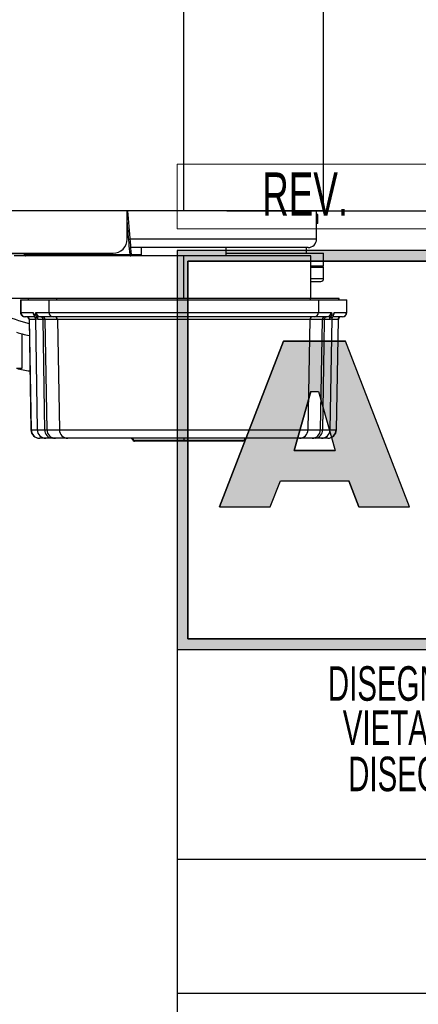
# Model space of a CAD drawing. Header units: millimetres. Extents: x 0 to 420, y 0 to 297.
# Tile 2 of 9: x 208 to 226, y 30 to 76. Entities that reach past the tile are written whole.
import ezdxf
from ezdxf.enums import TextEntityAlignment as Align

# ---------------------------------------------------------------- set-up
doc = ezdxf.new("R2010")
doc.units = ezdxf.units.MM
doc.layers.add('CARTIGLIO', color=140, linetype='Continuous')
doc.layers.add('QUOTE', color=174, linetype='Continuous')
doc.styles.add('SLDTEXTSTYLE0', font='TXT', dxfattribs={"width": 0.6382978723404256})
doc.styles.add('SLDTEXTSTYLE1', font='TXT', dxfattribs={"width": 0.675})
doc.styles.add('SLDTEXTSTYLE3', font='TXT', dxfattribs={"width": 0.75})
doc.dimstyles.new('SLDDIMSTYLE0', dxfattribs={"dimtxt": 3, "dimasz": 3, "dimexe": 0, "dimexo": 0.0625, "dimgap": 0.75, "dimtad": 1, "dimlfac": 7.635835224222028, "dimrnd": 1e-09, "dimzin": 12, "dimdsep": 46, "dimtxsty": 'SLDTEXTSTYLE3', "dimsah": 1, "dimcen": 0.09, "dimadec": 0, "dimazin": 3, "dimtfac": 1, "dimtdec": 3, "dimtofl": 0, "dimtmove": 0, "dimatfit": 3, "dimfxl": 0, "dimfrac": 2, "dimtolj": 1, "dimtzin": 12, "dimarcsym": 0})

# ---------------------------------------------------------------- blocks, each defined once
blk = doc.blocks.new('SW_NOTE_0_16')
at = {"layer": 'CARTIGLIO', "color": 0, "insert": (21.07265624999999, 5.800804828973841), "char_height": 4.500000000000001, "attachment_point": 2, "style": 'SLDTEXTSTYLE1'}
blk.add_mtext('CONFIDENZIALE', dxfattribs=at)
blk = doc.blocks.new('SW_NOTE_0_17')
at = {"layer": 'CARTIGLIO', "color": 0, "insert": (28.04255319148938, 2.062508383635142), "char_height": 1.6, "attachment_point": 2, "style": 'SLDTEXTSTYLE0'}
blk.add_mtext('DISEGNO ESEGUITO CON CAD NON SONO AMMESSE VARIAZIONI', dxfattribs=at)
blk = doc.blocks.new('SW_NOTE_0_18')
at = {"layer": 'CARTIGLIO', "color": 0, "insert": (27.3404255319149, 2.062508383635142), "char_height": 1.6, "attachment_point": 2, "style": 'SLDTEXTSTYLE0'}
blk.add_mtext('VIETATO RIPRODURRE O COMUNICARNE A TERZI IL CONTENUTO.', dxfattribs=at)
blk = doc.blocks.new('SW_NOTE_0_21')
at = {"layer": 'CARTIGLIO', "color": 0, "char_height": 1.6, "attachment_point": 2, "style": 'SLDTEXTSTYLE0'}
for s, insert in [("DISEGNO DI PROPRIETA'", (10.27659574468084, 2.062508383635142)), ('ALUSIC srl', (25.45120500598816, 2.062508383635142)), (". A TERMINI DI LEGGE E'", (39.41078027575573, 2.062508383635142))]:
    blk.add_mtext(s, dxfattribs=dict(at, insert=insert))
blk = doc.blocks.new('SW_NOTE_0_27')
at = {"layer": 'CARTIGLIO', "color": 0, "insert": (2.340425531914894, 2.578135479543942), "char_height": 2, "attachment_point": 2, "style": 'SLDTEXTSTYLE0'}
blk.add_mtext('REV.', dxfattribs=at)
blk = doc.blocks.new('Cartiglio ALUSIC')
at = {"layer": 'CARTIGLIO'}
h = blk.add_hatch(color=256, dxfattribs=at)
h.paths.add_polyline_path([(113.971100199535, 149.9990413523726), (113.971100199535, 131.4990413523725), (158.971100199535, 131.4990413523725), (158.971100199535, 149.9990413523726)], flags=0)
h.paths.add_polyline_path([(114.471100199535, 131.9990413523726), (114.471100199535, 149.4990413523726), (158.471100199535, 149.4990413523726), (158.471100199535, 131.9990413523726)], flags=0)
h = blk.add_hatch(color=256, dxfattribs=at)
h.paths.add_polyline_path([(118.292263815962, 138.1064632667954), (118.7611454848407, 139.3206628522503), (121.9303757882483, 139.3206628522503), (122.3992574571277, 138.1064632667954), (124.7510688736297, 138.1064632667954), (121.7833115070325, 145.7916640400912), (118.9082097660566, 145.7916640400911), (115.9404523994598, 138.1064632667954)], flags=0)
h.paths.add_polyline_path([(119.3961687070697, 140.7216809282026), (120.1708764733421, 143.4547391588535), (120.5206447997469, 143.4547391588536), (121.2953525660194, 140.721680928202)], flags=0)
at = {"color": 161, "linetype": 'Continuous', "lineweight": 18}
for p, q in [((113.971100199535, 150.9990413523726), (113.971100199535, 153.9990413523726)), ((113.971100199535, 153.9990413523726), (313.621100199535, 153.9990413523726)), ((113.971100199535, 150.9990413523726), (313.621100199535, 150.9990413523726))]:
    blk.add_line(p, q, dxfattribs=at)
at = {"layer": 'CARTIGLIO'}
for p, q in [((113.971100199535, 149.9990413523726), (113.971100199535, 131.4990413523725)), ((113.971100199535, 149.9990413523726), (113.971100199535, 94.99904135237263)), ((173.971100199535, 149.9990413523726), (113.971100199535, 149.9990413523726)), ((158.971100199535, 149.9990413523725), (113.971100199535, 149.9990413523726)), ((113.971100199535, 149.9990413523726), (113.971100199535, 131.4990413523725)), ((113.971100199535, 149.9990413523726), (113.971100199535, 115.5498549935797)), ((114.471100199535, 131.9990413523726), (114.471100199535, 149.4990413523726)), ((114.471100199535, 149.4990413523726), (114.471100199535, 131.9990413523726)), ((114.471100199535, 149.4990413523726), (158.471100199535, 149.4990413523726)), ((158.471100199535, 149.4990413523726), (114.471100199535, 149.4990413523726)), ((118.9082097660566, 145.7916640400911), (115.9404523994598, 138.1064632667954)), ((115.9404523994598, 138.1064632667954), (118.9082097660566, 145.7916640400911)), ((121.7833115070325, 145.7916640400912), (118.9082097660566, 145.7916640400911)), ((118.9082097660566, 145.7916640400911), (121.7833115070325, 145.7916640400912)), ((124.7510688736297, 138.1064632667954), (121.7833115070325, 145.7916640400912)), ((124.7510688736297, 138.1064632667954), (121.7833115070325, 145.7916640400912)), ((119.3961687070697, 140.7216809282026), (120.1708764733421, 143.4547391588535)), ((120.1708764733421, 143.4547391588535), (119.3961687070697, 140.7216809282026)), ((120.1708764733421, 143.4547391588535), (120.5206447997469, 143.4547391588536)), ((120.1708764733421, 143.4547391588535), (120.5206447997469, 143.4547391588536)), ((120.5206447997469, 143.4547391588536), (121.2953525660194, 140.721680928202)), ((120.5206447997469, 143.4547391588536), (121.2953525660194, 140.721680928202)), ((121.2953525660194, 140.721680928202), (119.3961687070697, 140.7216809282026)), ((119.3961687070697, 140.7216809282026), (121.2953525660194, 140.721680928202)), ((118.292263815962, 138.1064632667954), (118.7611454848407, 139.3206628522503)), ((118.292263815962, 138.1064632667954), (118.7611454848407, 139.3206628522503)), ((118.7611454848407, 139.3206628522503), (121.9303757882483, 139.3206628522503)), ((118.7611454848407, 139.3206628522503), (121.9303757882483, 139.3206628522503)), ((122.3992574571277, 138.1064632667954), (121.9303757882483, 139.3206628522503)), ((121.9303757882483, 139.3206628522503), (122.3992574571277, 138.1064632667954)), ((115.9404523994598, 138.1064632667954), (118.292263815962, 138.1064632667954)), ((115.9404523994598, 138.1064632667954), (118.292263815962, 138.1064632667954)), ((122.3992574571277, 138.1064632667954), (124.7510688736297, 138.1064632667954)), ((122.3992574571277, 138.1064632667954), (124.7510688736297, 138.1064632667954)), ((158.471100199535, 131.9990413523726), (114.471100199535, 131.9990413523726)), ((114.471100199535, 131.9990413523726), (158.471100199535, 131.9990413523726)), ((113.971100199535, 131.4990413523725), (158.971100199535, 131.4990413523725)), ((113.971100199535, 131.4990413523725), (173.971100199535, 131.4990413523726)), ((173.971100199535, 121.7636603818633), (113.971100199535, 121.7636603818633)), ((173.971100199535, 115.5498549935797), (113.971100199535, 115.5498549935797))]:
    blk.add_line(p, q, dxfattribs=at)
at = {"layer": 'CARTIGLIO', "color": 140}
for name, p in [('SW_NOTE_0_27', (117.5683224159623, 151.0374199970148)), ('SW_NOTE_0_21', (118.9711016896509, 128.6603244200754)), ('SW_NOTE_0_18', (116.3533271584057, 126.6141659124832)), ('SW_NOTE_0_17', (115.6355512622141, 124.4682551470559)), ('SW_NOTE_0_16', (122.2362996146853, 115.4679531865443))]:
    blk.add_blockref(name, p, dxfattribs=at)
at = {"layer": 'CARTIGLIO', "color": 140, "style": 'SLDTEXTSTYLE0', "width": 0.6382978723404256}
for tag, height, p in [('AUTOATTR1', 3.5, (223.449403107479, 133.7003798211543)), ('AUTOATTR2', 3.5, (221.9290871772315, 127.4217635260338)), ('AUTOATTR11', 3.5, (224.5466543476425, 121.4105734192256)), ('AUTOATTR8', 4, (219.2444208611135, 110.0025032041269)), ('AUTOATTR9', 4, (218.1221976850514, 100.4234402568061)), ('AUTOATTR0', 4, (249.0325362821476, 100.3118048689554))]:
    blk.add_attdef(tag, text='', height=height, dxfattribs=at).set_placement(p, align=Align.TOP_CENTER)
at = {"layer": 'CARTIGLIO', "color": 140}
for tag in ['AUTOATTR13', 'AUTOATTR12', 'AUTOATTR10', 'AUTOATTR7', 'AUTOATTR6', 'AUTOATTR5', 'AUTOATTR4', 'AUTOATTR3']:
    blk.add_attdef(tag, (0, 0), '', height=4, dxfattribs=at)
blk = doc.blocks.new('_D_1')
at = {"layer": 'QUOTE'}
for p, q in [((217.4858078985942, 145.5868495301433), (235.9717533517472, 145.5868495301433)), ((233.9717533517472, 145.5868495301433), (233.9717533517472, 67.00998368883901)), ((217.4858078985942, 67.00998368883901), (235.9717533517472, 67.00998368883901))]:
    blk.add_line(p, q, dxfattribs=at)
for points in [[(233.9717533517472, 145.5868495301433), (233.4717533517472, 142.5868495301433), (234.4717533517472, 142.5868495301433)], [(233.9717533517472, 67.00998368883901), (234.4717533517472, 70.00998368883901), (233.4717533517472, 70.00998368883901)]]:
    blk.add_solid(points, dxfattribs=at)
at = {"layer": 'QUOTE', "insert": (230.104550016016, 102.9734166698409), "char_height": 3, "attachment_point": 1, "rotation": 90.00000000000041, "style": 'SLDTEXTSTYLE3'}
blk.add_mtext('600', dxfattribs=at)

msp = doc.modelspace()

# ---------------------------------------------------------------- linework, layer by layer
at = {"color": 7, "linetype": 'Continuous', "lineweight": 25}
for p, q in [((215.4858078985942, 67.009983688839), (215.4858078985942, 145.5868495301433)), ((221.9683993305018, 67.009983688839), (221.9683993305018, 145.5868495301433)), ((215.4858078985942, 67.009983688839), (58.33207621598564, 67.009983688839)), ((212.8665790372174, 65.70036925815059), (212.8665790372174, 67.009983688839)), ((221.9683993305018, 67.009983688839), (215.4858078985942, 67.009983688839)), ((221.6409957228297, 65.70036925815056), (221.6452202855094, 67.00998368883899)), ((221.7064764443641, 66.84366265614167), (221.644683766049, 66.84366265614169)), ((221.7064764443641, 66.42458603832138), (221.7064764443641, 66.84366265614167)), ((221.7064764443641, 66.42458603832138), (221.6433319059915, 66.42458603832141)), ((215.4858078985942, 65.70036925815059), (212.9955590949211, 65.70036925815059)), ((221.6409957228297, 65.70036925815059), (212.9961731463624, 65.7003692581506)), ((221.2481113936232, 65.30748492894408), (213.0375361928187, 65.30748492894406)), ((213.5213862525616, 65.30748492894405), (213.5213862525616, 64.91460059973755)), ((221.6409957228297, 65.70036925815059), (215.4858078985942, 65.70036925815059)), ((217.4502295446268, 64.91460059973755), (217.4502295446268, 65.30748492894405)), ((221.1826306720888, 65.04556204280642), (221.1826306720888, 65.307484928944)), ((60.55842074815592, 65.04556204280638), (212.2117718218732, 65.04556204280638)), ((208.050261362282, 65.01936975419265), (206.3185068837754, 65.01936975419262)), ((215.4858078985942, 64.91460059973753), (207.6281213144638, 64.91460059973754)), ((208.0476353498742, 65.03360869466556), (208.04805264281, 65.04556204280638)), ((208.1131060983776, 64.98122411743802), (208.1142291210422, 65.04556204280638)), ((208.1138861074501, 64.9700360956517), (208.1144191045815, 64.96698517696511)), ((208.1796998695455, 65.04556204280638), (208.1785768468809, 64.98122411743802)), ((208.1785768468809, 64.98122411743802), (213.0029723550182, 64.98122411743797)), ((208.1785768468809, 64.98122411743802), (208.1785768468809, 64.91460059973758)), ((213.0029723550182, 64.98122411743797), (213.0029723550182, 64.91460059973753)), ((213.0645853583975, 64.98122411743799), (213.5213862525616, 64.98122411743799)), ((215.4858078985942, 62.95017895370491), (215.4858078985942, 64.91460059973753)), ((221.379072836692, 64.91460059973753), (215.4858078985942, 64.91460059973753)), ((217.4502295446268, 65.04556204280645), (221.9683993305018, 65.04556204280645)), ((221.379072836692, 62.95017895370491), (221.379072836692, 64.91460059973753)), ((221.9683993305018, 64.45623554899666), (221.9683993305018, 65.04556204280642)), ((221.379072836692, 64.45623554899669), (221.9683993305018, 64.45623554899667)), ((221.379072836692, 64.39075482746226), (221.9683994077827, 64.39075482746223)), ((221.9683994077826, 64.3907548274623), (221.9029186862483, 64.45623554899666)), ((221.9683994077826, 63.86690905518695), (221.9683994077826, 64.39075482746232)), ((221.379072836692, 63.86690905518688), (221.9683994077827, 63.86690905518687)), ((215.4858078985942, 62.95017895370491), (182.0906399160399, 62.95017895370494)), ((207.9227102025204, 62.88469823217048), (207.9227102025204, 62.2953717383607)), ((207.9227102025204, 62.88469823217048), (207.9372226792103, 62.88469823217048)), ((207.9372226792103, 62.88469823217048), (207.9372226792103, 62.2953717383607)), ((207.9372226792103, 62.88469823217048), (209.2443241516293, 62.88469823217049)), ((208.282928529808, 62.95017895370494), (208.282928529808, 62.88469823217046)), ((208.2967498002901, 62.88469823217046), (208.2967498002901, 62.95017895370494)), ((209.2443241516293, 62.88469823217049), (221.7272916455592, 62.88469823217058)), ((209.2443241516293, 62.88469823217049), (209.2443241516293, 62.29537173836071)), ((209.6038512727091, 62.88469823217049), (209.6038512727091, 62.95017895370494)), ((221.3677645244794, 62.95017895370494), (215.4858078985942, 62.95017895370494)), ((221.3677645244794, 62.95017895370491), (215.4858078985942, 62.95017895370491)), ((222.6748659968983, 62.95017895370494), (221.3677645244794, 62.95017895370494)), ((221.3677645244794, 62.88469823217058), (221.3677645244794, 62.95017895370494)), ((221.7272916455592, 62.88469823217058), (221.7272916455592, 62.29537173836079)), ((221.7272916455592, 62.88469823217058), (223.0343931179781, 62.88469823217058)), ((222.6886872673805, 62.95017895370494), (222.6748659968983, 62.95017895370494)), ((222.6748659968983, 62.88469823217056), (222.6748659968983, 62.95017895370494)), ((222.6886872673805, 62.88469823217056), (222.6886872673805, 62.95017895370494)), ((223.0343931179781, 62.88469823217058), (223.0343931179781, 62.2953717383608)), ((223.0343931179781, 62.88469823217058), (223.0489055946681, 62.88469823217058)), ((223.0489055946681, 62.2953717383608), (223.0489055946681, 62.88469823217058)), ((207.9227102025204, 62.2953717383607), (207.9372226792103, 62.2953717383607)), ((207.9372226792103, 62.2953717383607), (208.4998097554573, 62.2953717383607)), ((208.1332879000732, 62.09892957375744), (208.1191523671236, 62.09892957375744)), ((208.5720880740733, 62.09892957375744), (208.1332879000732, 62.09892957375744)), ((208.6485978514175, 62.29537173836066), (209.2443241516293, 62.29537173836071)), ((209.4403893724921, 62.09892957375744), (208.8446630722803, 62.09892957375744)), ((209.2443241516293, 62.29537173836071), (221.7272916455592, 62.29537173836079)), ((221.5312264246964, 62.09892957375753), (209.4403893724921, 62.09892957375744)), ((222.1269527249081, 62.0989295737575), (221.5312264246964, 62.09892957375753)), ((221.7272916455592, 62.29537173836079), (222.323017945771, 62.2953717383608)), ((222.8383278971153, 62.09892957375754), (222.4001028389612, 62.09892957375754)), ((222.4287103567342, 62.16927315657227), (222.4271452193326, 62.1642128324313)), ((222.4718060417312, 62.2953717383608), (223.0343931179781, 62.2953717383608)), ((222.8524634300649, 62.09892957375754), (222.8383278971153, 62.09892957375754)), ((223.0343931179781, 62.2953717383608), (223.0489055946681, 62.2953717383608)), ((208.3178405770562, 61.97025372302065), (208.407151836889, 56.85361507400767)), ((208.3315948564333, 61.97025372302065), (208.3178405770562, 61.97025372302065)), ((208.3315948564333, 61.97025372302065), (208.4207347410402, 56.85361507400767)), ((208.6125038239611, 61.97025372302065), (208.3315948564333, 61.97025372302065)), ((208.6120263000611, 61.99761104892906), (208.7018150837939, 56.85361507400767)), ((208.968824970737, 61.97025372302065), (208.7406830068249, 61.97025372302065)), ((209.6386963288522, 61.97025372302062), (209.0589969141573, 61.97025372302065)), ((209.0589969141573, 61.97025372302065), (209.146794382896, 56.85361507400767)), ((221.3329194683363, 61.97025372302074), (209.6386963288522, 61.97025372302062)), ((209.6386963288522, 61.97025372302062), (209.7278362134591, 56.85361507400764)), ((221.3329194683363, 61.97025372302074), (221.2437795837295, 56.85361507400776)), ((221.9126188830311, 61.97025372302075), (221.3329194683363, 61.97025372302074)), ((221.8248214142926, 56.85361507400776), (221.9126188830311, 61.97025372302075)), ((222.2309327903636, 61.97025372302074), (222.0027908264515, 61.97025372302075)), ((222.2698007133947, 56.85361507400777), (222.3595536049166, 61.99555478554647)), ((222.6400209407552, 61.97025372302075), (222.3591119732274, 61.97025372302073)), ((222.6400209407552, 61.97025372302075), (222.5508810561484, 56.85361507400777)), ((222.5644639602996, 56.85361507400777), (222.6537752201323, 61.97025372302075)), ((222.6537752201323, 61.97025372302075), (222.6400209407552, 61.97025372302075)), ((208.0079094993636, 59.70676019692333), (208.0079094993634, 61.30194969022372)), ((207.7459866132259, 59.70676019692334), (208.0079094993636, 59.70676019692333)), ((208.407151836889, 56.85361507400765), (208.4207347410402, 56.85361507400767)), ((208.4207347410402, 56.85361507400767), (208.7018150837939, 56.85361507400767)), ((208.7018150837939, 56.85361507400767), (209.0543206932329, 56.85361507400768)), ((209.146794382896, 56.85361507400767), (209.7278362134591, 56.85361507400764)), ((209.7278362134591, 56.85361507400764), (221.2437795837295, 56.85361507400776)), ((221.2437795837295, 56.85361507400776), (221.8248214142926, 56.85361507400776)), ((221.9172951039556, 56.85361507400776), (222.2698007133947, 56.85361507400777)), ((222.2698007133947, 56.85361507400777), (222.5508810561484, 56.85361507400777)), ((222.5508810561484, 56.85361507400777), (222.5644639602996, 56.85361507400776)), ((208.8128054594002, 56.46758752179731), (208.7999763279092, 56.46758752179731)), ((209.0946395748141, 56.46758752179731), (208.8128054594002, 56.46758752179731)), ((209.3909071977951, 56.46758752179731), (209.0946395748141, 56.46758752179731)), ((210.1199069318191, 56.46758752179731), (209.5388651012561, 56.46758752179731)), ((220.8517088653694, 56.46758752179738), (210.1199069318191, 56.46758752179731)), ((213.1278808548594, 56.38027989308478), (213.1690900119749, 56.38027989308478)), ((215.4889107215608, 56.46758752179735), (215.4889107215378, 56.38027989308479)), ((215.4889107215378, 56.38027989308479), (215.4889107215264, 56.33662607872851)), ((221.4327506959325, 56.46758752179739), (220.8517088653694, 56.46758752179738)), ((221.8769762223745, 56.46758752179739), (221.5807085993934, 56.46758752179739)), ((222.1588103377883, 56.46758752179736), (221.8769762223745, 56.46758752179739)), ((222.1716394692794, 56.46758752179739), (222.1588103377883, 56.46758752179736))]:
    msp.add_line(p, q, dxfattribs=at)
at = {"color": 7, "linetype": 'Continuous', "lineweight": 25, "flags": 128}
for points in [[(209.0543206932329, 56.85361507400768), (209.038902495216, 57.77699505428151), (208.968824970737, 61.97025372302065)], [(222.0027908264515, 61.97025372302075), (221.9830486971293, 60.78952194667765), (221.9172951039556, 56.85361507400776)]]:
    msp.add_lwpolyline(points, dxfattribs=at)
at = {"color": 7, "linetype": 'Continuous', "lineweight": 25}
for centre, radius, start, end in [((212.2117718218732, 65.70036925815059), 0.6548072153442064, 270.0000000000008, 0), ((221.2481113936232, 65.70036925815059), 0.3928843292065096, 270.0000000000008, 2.072421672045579e-12), ((208.0536347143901, 64.97400148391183), 0.05990836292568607, 6.924501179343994, 95.7473679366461), ((208.050261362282, 64.95388903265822), 0.06548072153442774, 11.53695903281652, 90), ((208.1785768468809, 64.98008132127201), 0.06548072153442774, 179.0000000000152, 270.0000000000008), ((208.1458414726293, 64.04304633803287), 0.9387487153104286, 88.00161738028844, 91.99838261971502), ((213.0029723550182, 64.98008132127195), 0.06548072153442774, 270.0000000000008, 5.189419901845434), ((213.091893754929, 64.21529526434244), 0.77107329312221, 91.76201686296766, 96.62217433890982), ((221.8374379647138, 63.86690905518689), 0.1309614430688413, 270.0000000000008, 359.9999999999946), ((209.644927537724, 67.5338294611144), 5.893264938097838, 231.0575587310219, 257.0173056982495), ((208.1191523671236, 62.2953717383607), 0.196442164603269, 180, 270.0000000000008), ((208.133476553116, 62.29518344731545), 0.1962539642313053, 179.9450289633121, 269.944923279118), ((208.1868990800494, 61.9679681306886), 0.1309614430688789, 0.9999999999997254, 90), ((208.2007817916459, 61.96809881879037), 0.1308308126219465, 0.9437570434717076, 89.94621011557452), ((208.6964751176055, 62.29534627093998), 0.1966653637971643, 179.9925804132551, 218.1326351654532), ((208.7237093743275, 62.22240109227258), 0.1884478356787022, 179.2767730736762, 196.8361340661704), ((208.8073060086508, 62.22803282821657), 0.1942022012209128, 180.9598062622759, 234.114181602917), ((208.8448517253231, 62.2951834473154), 0.1962539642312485, 179.9450289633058, 269.944923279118), ((208.8465141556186, 61.97682355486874), 0.1224871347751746, 356.9253557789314, 85.47900953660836), ((208.92818384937, 61.96809881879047), 0.1308308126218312, 0.9437570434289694, 89.94621011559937), ((209.440578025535, 62.29518344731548), 0.1962539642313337, 179.9450289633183, 269.9449232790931), ((209.5078832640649, 61.96809881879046), 0.1308308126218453, 0.9437570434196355, 89.94621011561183), ((221.4637325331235, 61.96809881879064), 0.1308308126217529, 90.05378988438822, 179.0562429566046), ((221.5310377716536, 62.29518344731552), 0.1962539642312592, 270.0550767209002, 0.05497103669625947), ((222.0434319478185, 61.96809881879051), 0.1308308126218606, 90.05378988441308, 179.0562429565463), ((222.1251016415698, 61.97682355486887), 0.122487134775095, 94.52099046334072, 183.0746442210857), ((222.1267640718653, 62.29518344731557), 0.1962539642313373, 270.0550767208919, 0.05497103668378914), ((222.164309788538, 62.22803282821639), 0.1942022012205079, 305.8858183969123, 359.0401937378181), ((222.2751442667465, 62.29534553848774), 0.1966617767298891, 321.1357098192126, 0.007633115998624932), ((222.2478990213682, 62.22240162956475), 0.1884552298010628, 343.6254317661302, 0.7230351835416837), ((222.7708340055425, 61.96809881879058), 0.1308308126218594, 90.05378988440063, 179.0562429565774), ((222.784716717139, 61.9679681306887), 0.1309614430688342, 90, 179.000000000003), ((222.8381392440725, 62.2951834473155), 0.1962539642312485, 270.0550767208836, 0.05497103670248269), ((222.8524634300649, 62.2953717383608), 0.1964421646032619, 270.0000000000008, 0), ((208.6072381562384, 61.9688420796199), 0.1334523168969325, 0.6060795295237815, 49.74704750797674), ((222.3643776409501, 61.96884207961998), 0.1334523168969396, 130.2529524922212, 179.3939204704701), ((209.644927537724, 67.53382946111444), 6.443302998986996, 252.8595248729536, 255.2818085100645), ((209.644927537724, 67.53382946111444), 6.443302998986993, 255.2818085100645, 258.2321099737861), ((209.644927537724, 67.53382946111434), 8.054128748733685, 256.3628450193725, 260.8164844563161), ((208.7999763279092, 56.86047185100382), 0.3928843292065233, 181.000000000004, 270.0000000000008), ((208.8131739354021, 56.86007978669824), 0.3924924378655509, 180.9437570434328, 269.946210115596), ((209.0946395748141, 56.86047185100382), 0.3928843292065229, 181.0000000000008, 270.0000000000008), ((209.420666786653, 56.83328822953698), 0.3669095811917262, 176.8241794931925, 265.3476986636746), ((209.539233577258, 56.86007978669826), 0.3924924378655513, 180.9437570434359, 269.9462101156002), ((210.1202754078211, 56.86007978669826), 0.3924924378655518, 180.9437570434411, 269.946210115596), ((220.8513403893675, 56.86007978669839), 0.3924924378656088, 270.0537898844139, 359.0562429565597), ((221.4323822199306, 56.86007978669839), 0.3924924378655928, 270.0537898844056, 359.0562429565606), ((221.5509490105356, 56.83328822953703), 0.3669095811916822, 274.6523013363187, 3.175820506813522), ((221.8769762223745, 56.86047185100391), 0.3928843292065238, 270.000000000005, 359.0000000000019), ((222.1584418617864, 56.86007978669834), 0.3924924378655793, 270.0537898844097, 359.056242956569), ((222.1716394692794, 56.86047185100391), 0.3928843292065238, 270.0000000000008, 358.9999999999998), ((213.0044092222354, 56.3366260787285), 0.1309614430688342, 19.47122063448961, 90), ((213.0654226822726, 56.36305013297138), 0.1050893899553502, 9.436439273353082, 84.12485672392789), ((213.1896166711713, 56.40210680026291), 0.06548072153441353, 199.4712206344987, 270.0000000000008), ((213.2209236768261, 56.38889477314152), 0.05254469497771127, 189.4364392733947, 264.124856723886), ((218.2286584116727, 56.40210629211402), 0.06548021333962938, 269.9808863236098, 338.4774988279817), ((218.4138763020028, 56.33662612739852), 0.1309613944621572, 90.23060987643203, 161.2833548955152)]:
    msp.add_arc(centre, radius, start, end, dxfattribs=at)
for points, knots in [([(213.0702300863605, 64.98619610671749), (213.0521913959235, 65.17644915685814), (212.9882744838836, 65.85057722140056), (212.9335455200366, 66.52552226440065), (212.8942622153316, 67.009983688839)], [0, 0, 0, 0, 0.2822209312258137, 1, 1, 1, 1]), ([(213.0029723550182, 64.98122411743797), (212.9705181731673, 65.34102680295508), (212.9238840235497, 65.8580354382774), (212.879940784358, 66.37527874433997), (212.8665790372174, 66.5325560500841)], [0, 0, 0, 0, 0.695931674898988, 1, 1, 1, 1]), ([(208.050261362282, 65.01936975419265), (208.0498401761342, 65.02001473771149), (208.0489979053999, 65.0213045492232), (208.0480894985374, 65.02950764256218), (208.0476353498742, 65.03360869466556)], [0, 0, 0, 0, 0.5000602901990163, 1, 1, 1, 1]), ([(221.379072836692, 63.73594761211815), (221.3832248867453, 63.73594761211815), (221.5011924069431, 63.73594761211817), (221.6520001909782, 63.73594761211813), (221.8111095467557, 63.73594761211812), (221.8287517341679, 63.73594761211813), (221.8374379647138, 63.73594761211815)], [0, 0, 0, 0, 0.01235585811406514, 0.3510530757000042, 0.6804873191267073, 1, 1, 1, 1]), ([(208.4998097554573, 62.2953717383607), (208.5057384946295, 62.29067195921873), (208.5176678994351, 62.28121538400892), (208.5293834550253, 62.24366709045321), (208.5352765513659, 62.22477974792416)], [0, 0, 0, 0, 0.4969853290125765, 1, 1, 1, 1]), ([(208.5352765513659, 62.22477974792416), (208.5435905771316, 62.20393480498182), (208.5599895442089, 62.16281928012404), (208.5862104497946, 62.15876142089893), (208.6037171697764, 62.20169375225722), (208.6131310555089, 62.22477974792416)], [0, 0, 0, 0, 0.3222032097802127, 0.635528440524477, 1, 1, 1, 1]), ([(208.5356697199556, 62.19104929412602), (208.5356381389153, 62.19109149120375), (208.5355327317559, 62.19123233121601), (208.5397311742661, 62.17971554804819), (208.5435467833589, 62.16711189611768), (208.5437448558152, 62.16645762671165)], [0, 0, 0, 0, 0.2885446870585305, 0.9630675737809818, 1, 1, 1, 1]), ([(208.5440631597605, 62.16801875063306), (208.5496439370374, 62.15148094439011), (208.5609589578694, 62.11795055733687), (208.5744685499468, 62.08570829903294), (208.5918181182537, 62.06513189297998), (208.5940815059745, 62.06244753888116)], [0, 0, 0, 0, 0.4583675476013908, 0.9293397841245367, 1, 1, 1, 1]), ([(208.6131310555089, 62.22477974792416), (208.618967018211, 62.24349102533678), (208.630682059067, 62.28105181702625), (208.6426112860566, 62.29058673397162), (208.6485978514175, 62.29537173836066)], [0, 0, 0, 0, 0.4981598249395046, 1, 1, 1, 1]), ([(208.8446630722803, 62.09892957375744), (208.8173255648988, 62.09705578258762), (208.7593798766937, 62.09308401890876), (208.7162514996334, 62.07843219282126), (208.6934701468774, 62.07069277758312)], [0, 0, 0, 0, 0.4717781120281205, 1, 1, 1, 1]), ([(222.2781456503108, 62.07069277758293), (222.2579572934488, 62.07761347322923), (222.2151521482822, 62.09228734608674), (222.1574438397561, 62.09663331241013), (222.1269527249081, 62.0989295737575)], [0, 0, 0, 0, 0.4716338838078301, 1, 1, 1, 1]), ([(222.323017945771, 62.2953717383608), (222.3289466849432, 62.29067195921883), (222.3408760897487, 62.28121538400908), (222.3525916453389, 62.24366709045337), (222.3584847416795, 62.2247797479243)], [0, 0, 0, 0, 0.4969853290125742, 1, 1, 1, 1]), ([(222.3584847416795, 62.2247797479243), (222.3667987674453, 62.20393480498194), (222.3831977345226, 62.16281928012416), (222.4094186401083, 62.15876142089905), (222.42692536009, 62.20169375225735), (222.4363392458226, 62.2247797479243)], [0, 0, 0, 0, 0.322203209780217, 0.6355284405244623, 1, 1, 1, 1]), ([(222.3779472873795, 62.06205259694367), (222.3845577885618, 62.07201490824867), (222.4069849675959, 62.1058136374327), (222.4189115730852, 62.13247147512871), (222.4269356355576, 62.16528916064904), (222.4279692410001, 62.16951651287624)], [0, 0, 0, 0, 0.2669202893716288, 0.9055696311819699, 1, 1, 1, 1]), ([(222.4273996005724, 62.16426521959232), (222.4305427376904, 62.17427159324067), (222.4356467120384, 62.19052041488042), (222.4357625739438, 62.19061248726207), (222.4358070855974, 62.1906478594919)], [0, 0, 0, 0, 0.615821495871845, 1, 1, 1, 1]), ([(222.4363392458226, 62.2247797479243), (222.4421752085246, 62.24349102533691), (222.4538902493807, 62.28105181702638), (222.4658194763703, 62.29058673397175), (222.4718060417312, 62.2953717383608)], [0, 0, 0, 0, 0.4981598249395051, 1, 1, 1, 1]), ([(208.5912098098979, 62.06082961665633), (208.5962210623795, 62.05546762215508), (208.6056954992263, 62.04533006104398), (208.6100102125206, 62.01268950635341), (208.612042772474, 61.99731330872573)], [0, 0, 0, 0, 0.52892351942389, 1, 1, 1, 1]), ([(208.6934701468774, 62.07069277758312), (208.6760111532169, 62.0677237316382), (208.6235094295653, 62.05879538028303), (208.5856695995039, 62.06559455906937), (208.5971762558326, 62.06732579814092), (208.6002398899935, 62.06778673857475)], [0, 0, 0, 0, 0.2677048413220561, 0.8050272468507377, 1, 1, 1, 1]), ([(208.7406830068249, 61.97025372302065), (208.7090480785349, 61.97608831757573), (208.645194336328, 61.98786519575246), (208.6105357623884, 62.01112698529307), (208.6148909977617, 62.00020839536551), (208.6159000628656, 61.99767866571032)], [0, 0, 0, 0, 0.4300000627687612, 0.8679366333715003, 1, 1, 1, 1]), ([(209.0589969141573, 61.97025372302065), (209.0480327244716, 61.97029361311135), (209.0326471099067, 61.97034958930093), (208.9830716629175, 61.97027512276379), (208.968824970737, 61.97025372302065)], [0, 0, 0, 0, 0.7126260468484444, 1, 1, 1, 1]), ([(222.0027908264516, 61.97025372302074), (221.970585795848, 61.97029361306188), (221.9253937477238, 61.9703495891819), (221.9154705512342, 61.97027512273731), (221.9126188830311, 61.97025372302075)], [0, 0, 0, 0, 0.7126260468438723, 0.9999999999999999, 0.9999999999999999, 0.9999999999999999, 0.9999999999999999]), ([(222.3535430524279, 61.99565970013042), (222.3543066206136, 61.99998839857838), (222.3561370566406, 62.0103652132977), (222.3153926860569, 61.98361156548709), (222.2596906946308, 61.97480195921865), (222.2309327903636, 61.97025372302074)], [0, 0, 0, 0, 0.257169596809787, 0.6164904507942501, 1, 1, 1, 1]), ([(222.3744953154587, 62.06393251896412), (222.3743142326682, 62.06458236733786), (222.3739035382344, 62.06605621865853), (222.312484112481, 62.0690301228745), (222.2781456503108, 62.07069277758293)], [0, 0, 0, 0, 0.4409185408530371, 1, 1, 1, 1]), ([(222.3612037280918, 61.99603264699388), (222.3608507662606, 62.00220660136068), (222.3595920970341, 62.02422305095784), (222.3696188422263, 62.04670860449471), (222.376864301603, 62.05659862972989), (222.3800251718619, 62.06091320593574)], [0, 0, 0, 0, 0.1801236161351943, 0.6423245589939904, 1, 1, 1, 1]), ([(209.0543206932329, 56.85361507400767), (209.0694329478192, 56.85354700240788), (209.1202177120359, 56.8533182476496), (209.1358287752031, 56.85349260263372), (209.146794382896, 56.85361507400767)], [0, 0, 0, 0, 0.297574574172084, 1, 1, 1, 1]), ([(221.8248214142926, 56.85361507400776), (221.8278710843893, 56.85354700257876), (221.8381195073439, 56.85331824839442), (221.8846270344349, 56.85349260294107), (221.9172951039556, 56.85361507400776)], [0, 0, 0, 0, 0.2975745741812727, 1, 1, 1, 1]), ([(209.5388651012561, 56.46758752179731), (209.5213168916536, 56.46758752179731), (209.4963346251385, 56.46758752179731), (209.415084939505, 56.46758752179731), (209.3909071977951, 56.46758752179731)], [0, 0, 0, 0, 0.7024266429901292, 1, 1, 1, 1]), ([(213.1690900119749, 56.38027989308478), (213.181911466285, 56.38027989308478), (213.2826551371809, 56.38027989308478), (213.4967517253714, 56.3802798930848), (213.774076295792, 56.38027989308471), (214.0692938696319, 56.38027989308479), (214.4348651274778, 56.38027989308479), (214.9332616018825, 56.38027989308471), (215.3092692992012, 56.38027989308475), (215.4889107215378, 56.38027989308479)], [0, 0, 0, 0, 0.02244930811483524, 0.176393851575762, 0.3344644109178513, 0.4068857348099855, 0.5626534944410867, 0.7910533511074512, 1, 1, 1, 1]), ([(215.4889107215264, 56.33662607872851), (215.3123651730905, 56.33662607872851), (214.9428966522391, 56.33662607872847), (214.4535089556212, 56.33662607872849), (214.094596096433, 56.33662607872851), (213.7993520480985, 56.33662607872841), (213.5105124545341, 56.33662607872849), (213.3138280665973, 56.3366260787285), (213.215545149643, 56.3366260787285)], [0, 0, 0, 0, 0.2096348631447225, 0.4387167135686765, 0.5946608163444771, 0.667042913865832, 0.8336218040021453, 1, 1, 1, 1]), ([(215.4889107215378, 56.38027989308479), (215.5448858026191, 56.38027989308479), (215.8430267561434, 56.3802798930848), (216.3076750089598, 56.38027989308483), (216.8629143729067, 56.38027989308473), (217.2811059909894, 56.38027989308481), (217.629364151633, 56.38027989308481), (217.9351001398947, 56.38027989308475), (218.1475265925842, 56.38027989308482), (218.2523072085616, 56.3802798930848), (218.2968573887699, 56.38027989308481), (218.2832149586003, 56.3802798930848), (218.2797210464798, 56.3802798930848)], [0, 0, 0, 0, 0.04371001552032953, 0.2328133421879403, 0.3632057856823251, 0.4970052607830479, 0.5969326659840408, 0.6994669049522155, 0.8376845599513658, 0.9058388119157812, 0.9758847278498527, 1, 1, 1, 1]), ([(218.2228045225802, 56.33662607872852), (218.223987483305, 56.33662607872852), (218.2412531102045, 56.33662607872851), (218.1242268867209, 56.33662607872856), (217.889345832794, 56.33662607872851), (217.5902238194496, 56.33662607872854), (217.2548847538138, 56.33662607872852), (216.8430254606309, 56.33662607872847), (216.2982954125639, 56.33662607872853), (215.837335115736, 56.33662607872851), (215.5440363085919, 56.33662607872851), (215.4889107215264, 56.33662607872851)], [0, 0, 0, 0, 0.01013434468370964, 0.1479134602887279, 0.2869964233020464, 0.3881482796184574, 0.4922051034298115, 0.6250334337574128, 0.7616566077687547, 0.9552032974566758, 1, 1, 1, 1]), ([(221.5807085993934, 56.46758752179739), (221.5284430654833, 56.46758752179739), (221.4540359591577, 56.4675875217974), (221.4376320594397, 56.4675875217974), (221.4327506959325, 56.46758752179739)], [0, 0, 0, 0, 0.7024266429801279, 0.9999999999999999, 0.9999999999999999, 0.9999999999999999, 0.9999999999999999])]:
    msp.add_open_spline(points, degree=3, knots=knots, dxfattribs=at)

# ---------------------------------------------------------------- block references
at = {"layer": 'CARTIGLIO'}
msp.add_blockref('Cartiglio ALUSIC', (101.206296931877, -84.82804008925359), dxfattribs=at)

# ---------------------------------------------------------------- dimensions: what is measured, and where the dimension line sits
at = {"layer": 'QUOTE'}
dim = msp.add_linear_dim(base=(231.5905033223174, 67.00998368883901), p1=(215.4858078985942, 145.5868495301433), p2=(215.4858078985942, 67.00998368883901), angle=90.0000000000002, dimstyle='SLDDIMSTYLE0', dxfattribs=at)
dim.commit()
dim.dimension.update_dxf_attribs({"geometry": '_D_1', "text_midpoint": (231.5905033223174, 106.2984166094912), "dimtype": 160})

doc.saveas('drawing.dxf')
